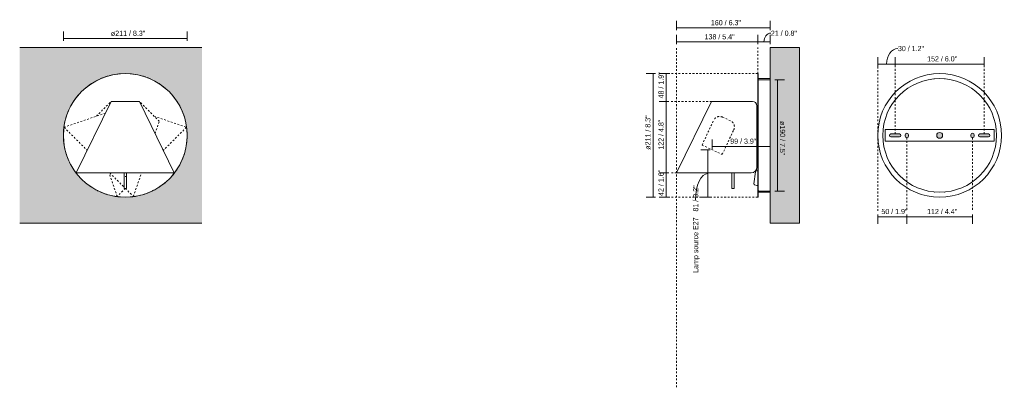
# Model space of a CAD drawing. Header units: millimetres. Extents: x -6760 to -5081, y -130 to 6739.
# Tile 1 of 3: x -6760 to -5081, y -130 to 497. Entities that reach past the tile are written whole.
import ezdxf

# ---------------------------------------------------------------- set-up
doc = ezdxf.new("R2010")
doc.units = ezdxf.units.MM
doc.linetypes.add('Dash', pattern=[6, 3, -3])
doc.layers.add('A-ANNO-DIMS', color=7, linetype='Dash', lineweight=9, true_color=0xd2d2d2)
for name, color, linetype, lineweight in [('A-ANNO-DIMS-4', 7, 'Continuous', 9), ('A-DETL-GENF', 7, 'Continuous', 9), ('A-WALL', 7, 'Continuous', 9), ('E-LITE-EQPM', 7, 'Continuous', 20)]:
    doc.layers.add(name, color=color, linetype=linetype, lineweight=lineweight)
doc.styles.add('Arial Narrow', font='ARIALN.TTF', dxfattribs={"height": 8.8})
doc.dimstyles.new('FARO_-_2_2mm_Arial_Narrow_mm_Inch_Left', dxfattribs={"dimscale": 304.8, "dimtxt": 9.006193, "dimasz": 0, "dimexe": 0.03937, "dimexo": 0.0625, "dimgap": 0.006562, "dimtad": 1, "dimdec": 0, "dimzin": 0, "dimdsep": 46, "dimtxsty": 'Arial Narrow', "dimblk1": 'NONE', "dimblk2": 'NONE', "dimsah": 1, "dimcen": 0.09, "dimadec": 0, "dimazin": 0, "dimtfac": 1, "dimtdec": 4, "dimtix": 1, "dimtmove": 0, "dimatfit": 3, "dimfxl": 0.013123, "dimfxlon": 1, "dimtvp": 1, "dimtolj": 1, "dimtzin": 0, "dimarcsym": 2})
doc.dimstyles.new('FARO_-_2_2mm_Arial_Narrow_mm_Inch_Left_1', dxfattribs={"dimscale": 304.8, "dimtxt": 9.006193, "dimasz": 0, "dimexe": 0.03937, "dimexo": 0.0625, "dimgap": 0.006562, "dimtad": 1, "dimdec": 0, "dimzin": 0, "dimdsep": 46, "dimtxsty": 'Arial Narrow', "dimblk1": 'NONE', "dimblk2": 'NONE', "dimsah": 1, "dimcen": 0.09, "dimadec": 0, "dimazin": 0, "dimtfac": 1, "dimtdec": 4, "dimtix": 1, "dimtmove": 1, "dimatfit": 3, "dimfxl": 0.013123, "dimfxlon": 1, "dimtvp": 1, "dimtolj": 1, "dimtzin": 0, "dimarcsym": 2})
doc.dimstyles.new('FARO_-_2_2mm_Arial_Narrow_mm_Inch_Right', dxfattribs={"dimscale": 304.8, "dimtxt": 9.006193, "dimasz": 0, "dimexe": 0.03937, "dimexo": 0.0625, "dimgap": 0.006562, "dimtad": 1, "dimdec": 0, "dimzin": 0, "dimdsep": 46, "dimtxsty": 'Arial Narrow', "dimblk1": 'NONE', "dimblk2": 'NONE', "dimsah": 1, "dimcen": 0.09, "dimadec": 0, "dimazin": 0, "dimtfac": 1, "dimtdec": 4, "dimtix": 1, "dimtmove": 0, "dimatfit": 3, "dimfxl": 0.013123, "dimfxlon": 1, "dimtvp": 1, "dimtolj": 1, "dimtzin": 0, "dimarcsym": 2})

# ---------------------------------------------------------------- blocks, each defined once
blk = doc.blocks.new('62355 - 62355 NOON White wall lamp-498829-Alzado_PDF')
at = {"layer": 'E-LITE-EQPM'}
for start, end in [(94.5, 104.3188), (75.6812, 85.5), (120.6812, 130.5), (115.8321, 118.7508), (110.9703, 114.0297), (106.2492, 109.1679), (70.8321, 73.7508), (65.9703, 69.0297), (61.2492, 64.1679), (49.5, 59.3188), (139.5, 149.3188), (30.6812, 40.5), (155.9703, 159.0297), (151.2492, 154.1679), (25.8321, 28.7508), (20.9703, 24.0297), (165.6891, 168.6375), (160.8321, 163.7508), (16.2492, 19.1679), (11.3625, 14.3109), (170.3821, 189.6179), (350.3821, 9.6179), (191.3625, 194.3109), (196.2492, 199.1679), (340.8321, 343.7508), (345.6891, 348.6375), (200.9703, 204.0297), (205.8321, 208.7508), (331.2492, 334.1679), (335.9703, 339.0297), (210.6812, 220.5), (319.5, 329.3188), (229.5, 239.3188), (300.6812, 310.5), (241.2492, 244.1679), (245.9703, 249.0297), (290.9703, 294.0297), (295.8321, 298.7508), (250.8321, 253.7508), (255.6812, 265.5), (274.5, 284.3188), (286.2492, 289.1679)]:
    blk.add_arc((-6579.5, 300), 105.5, start, end, dxfattribs=at)
blk = doc.blocks.new('62355 - 62355 NOON White wall lamp-498829-Lateral_PDF')
at = {"layer": 'E-LITE-EQPM'}
for p, q in [((-3269, 397), (-3288.5, 397)), ((-3299.4, 358), (-3299.4, 358)), ((-3290.4, 307.5), (-3292, 307.5)), ((-3292, 292.5), (-3290.4, 292.5)), ((-3294.3, 237.7), (-3296.8, 217.1)), ((-3290.4, 239.5), (-3292.3, 239.5)), ((-3292, 245.3), (-3292, 244.8)), ((-3292, 244.8), (-3292, 244.4)), ((-3295.6, 215.4), (-3291.9, 214.4)), ((-3291.9, 214.4), (-3290.4, 214.4)), ((-3288.5, 203), (-3269, 203))]:
    blk.add_line(p, q, dxfattribs=at)
at = {"layer": 'E-LITE-EQPM', "flags": 128}
for points in [[(-3289.1, 396.7), (-3289, 396.9), (-3288.5, 397)], [(-3288.5, 203), (-3289.3, 203.4), (-3289.4, 203.7)]]:
    blk.add_lwpolyline(points, dxfattribs=at)
at = {"layer": 'E-LITE-EQPM'}
for centre, radius, start, end in [((-3292.3, 237.5), 2, 90, 173), ((-3295.2, 216.9), 1.6, 173, 256)]:
    blk.add_arc(centre, radius, start, end, dxfattribs=at)
for centre, start_param in [((-3302.2, 245.2), 5.871817), ((-3302.2, 245.7), 6.1263)]:
    blk.add_ellipse(centre, major_axis=(10.2, 0), ratio=0.898794, start_param=start_param, end_param=6.194101, dxfattribs=at)
blk = doc.blocks.new('62355 - 62355 NOON White wall lamp-498829-Alzado_PDF Fixing')
at = {"layer": 'E-LITE-EQPM', "color": 254, "lineweight": 9, "true_color": 0xeaeaea}
for p, q in [((6562.6, 395.6), (6562.6, 395.5)), ((6571, 396.7), (6570.9, 396.7)), ((6588.1, 396.7), (6588, 396.7)), ((6596.4, 395.5), (6596.3, 395.6)), ((6562.6, 204.5), (6562.6, 204.4)), ((6570.9, 203.3), (6571, 203.3)), ((6588, 203.3), (6588.1, 203.3)), ((6596.3, 204.4), (6596.4, 204.5))]:
    blk.add_line(p, q, dxfattribs=at)
for start, end in [(90, 270), (270, 90)]:
    blk.add_arc((6579.5, 300), 105.5, start, end, dxfattribs=at)
blk = doc.blocks.new('DIMBLOCK1-Alzado_PDF')
at = {"layer": 'A-ANNO-DIMS-4', "color": 251, "true_color": 0x5b5b5b, "transparency": 16777216}
for p, q in [((-6685, 461.2), (-6685, 477.2)), ((-6474, 461.2), (-6474, 477.2)), ((-6685, 465.2), (-6474, 465.2)), ((-6685, 465.2), (-6685, 461.2)), ((-6474, 465.2), (-6474, 461.2))]:
    blk.add_line(p, q, dxfattribs=at)
at = {"layer": 'A-ANNO-DIMS-4', "color": 0, "transparency": 16777216, "insert": (-6604, 478.6), "char_height": 8.8, "width": 58.84, "attachment_point": 1, "line_spacing_factor": 0.974696, "style": 'Arial Narrow'}
blk.add_mtext('ø211 / 8.3"', dxfattribs=at)
blk = doc.blocks.new('_None')
blk = doc.blocks.new('DIMBLOCK6-Lateral_PDF')
at = {"layer": 'A-ANNO-DIMS-4', "color": 251, "true_color": 0x5b5b5b, "transparency": 16777216}
for p, q in [((-5471.6, 395), (-5455.6, 395)), ((-5467.6, 395), (-5471.6, 395)), ((-5467.6, 395), (-5467.6, 205)), ((-5471.6, 205), (-5455.6, 205)), ((-5467.6, 205), (-5471.6, 205))]:
    blk.add_line(p, q, dxfattribs=at)
at = {"layer": 'A-ANNO-DIMS-4', "color": 0, "transparency": 16777216, "insert": (-5454.3, 324.5), "char_height": 8.8, "width": 58.84, "attachment_point": 1, "rotation": 270, "line_spacing_factor": 0.974696, "style": 'Arial Narrow'}
blk.add_mtext('ø190 / 7.5"', dxfattribs=at)
blk = doc.blocks.new('DIMBLOCK7-Lateral_PDF')
at = {"layer": 'A-ANNO-DIMS-4', "color": 251, "true_color": 0x5b5b5b, "transparency": 16777216}
for p, q in [((-5675.4, 405.5), (-5691.4, 405.5)), ((-5679.4, 194.5), (-5679.4, 405.5)), ((-5679.4, 405.5), (-5675.4, 405.5)), ((-5675.4, 194.5), (-5691.4, 194.5)), ((-5679.4, 194.5), (-5675.4, 194.5))]:
    blk.add_line(p, q, dxfattribs=at)
at = {"layer": 'A-ANNO-DIMS-4', "color": 0, "transparency": 16777216, "insert": (-5692.8, 275.5), "char_height": 8.8, "width": 58.84, "attachment_point": 1, "rotation": 90, "line_spacing_factor": 0.974696, "style": 'Arial Narrow'}
blk.add_mtext('ø211 / 8.3"', dxfattribs=at)
blk = doc.blocks.new('DIMBLOCK8-Lateral_PDF')
at = {"layer": 'A-ANNO-DIMS-4', "color": 251, "true_color": 0x5b5b5b, "transparency": 16777216}
for p, q in [((-5582.1, 275.4), (-5598.1, 275.4)), ((-5586.1, 194.5), (-5586.1, 275.4)), ((-5586.1, 275.4), (-5582.1, 275.4)), ((-5582.1, 194.5), (-5598.1, 194.5)), ((-5586.1, 194.5), (-5582.1, 194.5))]:
    blk.add_line(p, q, dxfattribs=at)
blk.add_ellipse((-5586.1, 190), major_axis=(0, 44.9), ratio=0.468012, start_param=0, end_param=1.570796, dxfattribs=at)
at = {"layer": 'A-ANNO-DIMS-4', "color": 0, "transparency": 16777216, "insert": (-5611.3, 65.4), "char_height": 8.8, "width": 149.589, "attachment_point": 1, "rotation": 90, "line_spacing_factor": 0.974696, "style": 'Arial Narrow'}
blk.add_mtext('Lamp source E27   81 / 3.2"', dxfattribs=at)
blk = doc.blocks.new('DIMBLOCK9-Lateral_PDF')
at = {"layer": 'A-ANNO-DIMS-4', "color": 251, "true_color": 0x5b5b5b, "transparency": 16777216}
for p, q in [((-5639.3, 455.4), (-5639.3, 471.4)), ((-5501.1, 455.4), (-5501.1, 471.4)), ((-5639.3, 459.4), (-5501.1, 459.4)), ((-5639.3, 459.4), (-5639.3, 455.4)), ((-5501.1, 459.4), (-5501.1, 455.4))]:
    blk.add_line(p, q, dxfattribs=at)
at = {"layer": 'A-ANNO-DIMS-4', "color": 0, "transparency": 16777216, "insert": (-5591.7, 472.7), "char_height": 8.8, "width": 51.464, "attachment_point": 1, "line_spacing_factor": 0.974696, "style": 'Arial Narrow'}
blk.add_mtext('138 / 5.4"', dxfattribs=at)
blk = doc.blocks.new('DIMBLOCK10-Lateral_PDF')
at = {"layer": 'A-ANNO-DIMS-4', "color": 251, "true_color": 0x5b5b5b, "transparency": 16777216}
for p, q in [((-5501.1, 455.4), (-5501.1, 471.4)), ((-5479.7, 455.4), (-5479.7, 471.4)), ((-5501.1, 459.4), (-5479.7, 459.4)), ((-5501.1, 459.4), (-5501.1, 455.4)), ((-5479.7, 459.4), (-5479.7, 455.4))]:
    blk.add_line(p, q, dxfattribs=at)
blk.add_ellipse((-5478.7, 459.4), major_axis=(0, 15.1), ratio=0.773813, start_param=0, end_param=1.570796, dxfattribs=at)
at = {"layer": 'A-ANNO-DIMS-4', "color": 0, "transparency": 16777216, "insert": (-5478.7, 478.7), "char_height": 8.8, "width": 44.774, "attachment_point": 1, "line_spacing_factor": 0.974696, "style": 'Arial Narrow'}
blk.add_mtext('21 / 0.8"', dxfattribs=at)
blk = doc.blocks.new('DIMBLOCK11-Lateral_PDF')
at = {"layer": 'A-ANNO-DIMS-4', "color": 251, "true_color": 0x5b5b5b, "transparency": 16777216}
for p, q in [((-5639.3, 479.4), (-5639.3, 495.4)), ((-5479.7, 479.4), (-5479.7, 495.4)), ((-5639.3, 483.4), (-5479.7, 483.4)), ((-5639.3, 483.4), (-5639.3, 479.4)), ((-5479.7, 483.4), (-5479.7, 479.4))]:
    blk.add_line(p, q, dxfattribs=at)
at = {"layer": 'A-ANNO-DIMS-4', "color": 0, "transparency": 16777216, "insert": (-5580.9, 496.7), "char_height": 8.8, "width": 51.464, "attachment_point": 1, "line_spacing_factor": 0.974696, "style": 'Arial Narrow'}
blk.add_mtext('160 / 6.3"', dxfattribs=at)
blk = doc.blocks.new('DIMBLOCK12-Lateral_PDF')
at = {"layer": 'A-ANNO-DIMS-4', "color": 251, "true_color": 0x5b5b5b, "transparency": 16777216}
for p, q in [((-5578.8, 277), (-5578.8, 293)), ((-5479.7, 277), (-5479.7, 293)), ((-5578.8, 281), (-5479.7, 281)), ((-5578.8, 281), (-5578.8, 277)), ((-5479.7, 281), (-5479.7, 277))]:
    blk.add_line(p, q, dxfattribs=at)
at = {"layer": 'A-ANNO-DIMS-4', "color": 0, "transparency": 16777216, "insert": (-5547.9, 294.4), "char_height": 8.8, "width": 44.774, "attachment_point": 1, "line_spacing_factor": 0.974696, "style": 'Arial Narrow'}
blk.add_mtext('99 / 3.9"', dxfattribs=at)
blk = doc.blocks.new('DIMBLOCK13-Lateral_PDF')
at = {"layer": 'A-ANNO-DIMS-4', "color": 251, "true_color": 0x5b5b5b, "transparency": 16777216}
for p, q in [((-5652.9, 236), (-5668.9, 236)), ((-5656.9, 194.5), (-5656.9, 236)), ((-5656.9, 236), (-5652.9, 236)), ((-5652.9, 194.5), (-5668.9, 194.5)), ((-5656.9, 194.5), (-5652.9, 194.5))]:
    blk.add_line(p, q, dxfattribs=at)
at = {"layer": 'A-ANNO-DIMS-4', "color": 0, "transparency": 16777216, "insert": (-5670.3, 196.6), "char_height": 8.8, "width": 44.774, "attachment_point": 1, "rotation": 90, "line_spacing_factor": 0.974696, "style": 'Arial Narrow'}
blk.add_mtext('42 / 1.6"', dxfattribs=at)
blk = doc.blocks.new('DIMBLOCK14-Lateral_PDF')
at = {"layer": 'A-ANNO-DIMS-4', "color": 251, "true_color": 0x5b5b5b, "transparency": 16777216}
for p, q in [((-5652.9, 358), (-5668.9, 358)), ((-5656.9, 236), (-5656.9, 358)), ((-5656.9, 358), (-5652.9, 358)), ((-5652.9, 236), (-5668.9, 236)), ((-5656.9, 236), (-5652.9, 236))]:
    blk.add_line(p, q, dxfattribs=at)
at = {"layer": 'A-ANNO-DIMS-4', "color": 0, "transparency": 16777216, "insert": (-5670.3, 275.6), "char_height": 8.8, "width": 51.464, "attachment_point": 1, "rotation": 90, "line_spacing_factor": 0.974696, "style": 'Arial Narrow'}
blk.add_mtext('122 / 4.8"', dxfattribs=at)
blk = doc.blocks.new('DIMBLOCK15-Lateral_PDF')
at = {"layer": 'A-ANNO-DIMS-4', "color": 251, "true_color": 0x5b5b5b, "transparency": 16777216}
for p, q in [((-5652.9, 405.5), (-5668.9, 405.5)), ((-5656.9, 358), (-5656.9, 405.5)), ((-5656.9, 405.5), (-5652.9, 405.5)), ((-5652.9, 358), (-5668.9, 358)), ((-5656.9, 358), (-5652.9, 358))]:
    blk.add_line(p, q, dxfattribs=at)
at = {"layer": 'A-ANNO-DIMS-4', "color": 0, "transparency": 16777216, "insert": (-5670.3, 363.1), "char_height": 8.8, "width": 44.774, "attachment_point": 1, "rotation": 90, "line_spacing_factor": 0.974696, "style": 'Arial Narrow'}
blk.add_mtext('48 / 1.9"', dxfattribs=at)
blk = doc.blocks.new('DIMBLOCK16-Alzado_PDF Fixing')
at = {"layer": 'A-ANNO-DIMS-4', "color": 251, "true_color": 0x5b5b5b, "transparency": 16777216}
for p, q in [((-5296.3, 417.6), (-5296.3, 433.6)), ((-5296.3, 421.6), (-5266.8, 421.6)), ((-5296.3, 421.6), (-5296.3, 417.6)), ((-5266.8, 417.6), (-5266.8, 433.6)), ((-5266.8, 421.6), (-5266.8, 417.6))]:
    blk.add_line(p, q, dxfattribs=at)
blk.add_ellipse((-5262, 421.6), major_axis=(0, 26.7), ratio=0.729593, start_param=0, end_param=1.570796, dxfattribs=at)
at = {"layer": 'A-ANNO-DIMS-4', "color": 0, "transparency": 16777216, "insert": (-5262, 452.6), "char_height": 8.8, "width": 44.774, "attachment_point": 1, "line_spacing_factor": 0.974696, "style": 'Arial Narrow'}
blk.add_mtext('30 / 1.2"', dxfattribs=at)
blk = doc.blocks.new('DIMBLOCK17-Alzado_PDF Fixing')
at = {"layer": 'A-ANNO-DIMS-4', "color": 251, "true_color": 0x5b5b5b, "transparency": 16777216}
for p, q in [((-5266.8, 417.6), (-5266.8, 433.6)), ((-5266.8, 421.6), (-5114.8, 421.6)), ((-5266.8, 421.6), (-5266.8, 417.6)), ((-5114.8, 417.6), (-5114.8, 433.6)), ((-5114.8, 421.6), (-5114.8, 417.6))]:
    blk.add_line(p, q, dxfattribs=at)
at = {"layer": 'A-ANNO-DIMS-4', "color": 0, "transparency": 16777216, "insert": (-5212.2, 435), "char_height": 8.8, "width": 51.464, "attachment_point": 1, "line_spacing_factor": 0.974696, "style": 'Arial Narrow'}
blk.add_mtext('152 / 6.0"', dxfattribs=at)
blk = doc.blocks.new('DIMBLOCK18-Alzado_PDF Fixing')
at = {"layer": 'A-ANNO-DIMS-4', "color": 251, "true_color": 0x5b5b5b, "transparency": 16777216}
for p, q in [((-5296.3, 165.1), (-5296.3, 149.1)), ((-5296.3, 161.1), (-5296.3, 165.1)), ((-5296.3, 161.1), (-5246.8, 161.1)), ((-5246.8, 165.1), (-5246.8, 149.1)), ((-5246.8, 161.1), (-5246.8, 165.1))]:
    blk.add_line(p, q, dxfattribs=at)
at = {"layer": 'A-ANNO-DIMS-4', "color": 0, "transparency": 16777216, "insert": (-5290.2, 174.5), "char_height": 8.8, "width": 44.774, "attachment_point": 1, "line_spacing_factor": 0.974696, "style": 'Arial Narrow'}
blk.add_mtext('50 / 1.9"', dxfattribs=at)
blk = doc.blocks.new('DIMBLOCK19-Alzado_PDF Fixing')
at = {"layer": 'A-ANNO-DIMS-4', "color": 251, "true_color": 0x5b5b5b, "transparency": 16777216}
for p, q in [((-5246.8, 165.1), (-5246.8, 149.1)), ((-5246.8, 161.1), (-5246.8, 165.1)), ((-5246.8, 161.1), (-5134.8, 161.1)), ((-5134.8, 165.1), (-5134.8, 149.1)), ((-5134.8, 161.1), (-5134.8, 165.1))]:
    blk.add_line(p, q, dxfattribs=at)
at = {"layer": 'A-ANNO-DIMS-4', "color": 0, "transparency": 16777216, "insert": (-5212.2, 174.5), "char_height": 8.8, "width": 51.464, "attachment_point": 1, "line_spacing_factor": 0.974696, "style": 'Arial Narrow'}
blk.add_mtext('112 / 4.4"', dxfattribs=at)

msp = doc.modelspace()

# ---------------------------------------------------------------- hatches: boundary and pattern name
at = {"layer": 'A-DETL-GENF', "true_color": 0xc0c0c0}
h = msp.add_hatch(color=9, dxfattribs=at)
h.paths.add_polyline_path([(-5190.8, 295), (-5189.5, 295.2), (-5188.3, 295.7), (-5187.3, 296.5), (-5186.5, 297.5), (-5186, 298.7), (-5185.8, 300), (-5186, 301.3), (-5186.5, 302.5), (-5187.4, 303.6), (-5188.3, 304.3), (-5189.5, 304.8), (-5190.8, 305), (-5192.1, 304.8), (-5193.3, 304.3), (-5194.4, 303.4), (-5195.1, 302.5), (-5195.6, 301.3), (-5195.8, 299.9), (-5195.6, 298.7), (-5195.1, 297.5), (-5194.3, 296.5), (-5193.3, 295.7), (-5192.1, 295.2)])
h.paths.add_polyline_path([(-5134.8, 296.2), (-5134.1, 296.3), (-5133.4, 296.6), (-5132.8, 297), (-5132.3, 297.6), (-5132, 298.2), (-5131.8, 299), (-5131.8, 301.3), (-5132.1, 302.1), (-5132.5, 302.7), (-5133.1, 303.3), (-5133.8, 303.6), (-5134.6, 303.8), (-5135.3, 303.8), (-5136.1, 303.5), (-5136.8, 303.1), (-5137.3, 302.5), (-5137.6, 301.8), (-5137.8, 301), (-5137.8, 299), (-5137.7, 298.2), (-5137.3, 297.6), (-5136.8, 297), (-5136.2, 296.6), (-5135.5, 296.3)])
h.paths.add_polyline_path([(-5246.8, 296.2), (-5246, 296.3), (-5245.3, 296.6), (-5244.7, 297), (-5244.3, 297.6), (-5243.9, 298.2), (-5243.8, 299), (-5243.8, 301), (-5243.9, 301.8), (-5244.3, 302.5), (-5244.8, 303.1), (-5245.5, 303.5), (-5246.2, 303.8), (-5247, 303.8), (-5247.8, 303.6), (-5248.5, 303.3), (-5249.1, 302.7), (-5249.5, 302.1), (-5249.7, 301.3), (-5249.8, 299.9), (-5249.8, 299), (-5249.6, 298.2), (-5249.3, 297.6), (-5248.8, 297), (-5248.2, 296.6), (-5247.5, 296.3)])
h.paths.add_polyline_path([(-5267, 297.6), (-5259.4, 297.6), (-5258.8, 297.7), (-5258.2, 297.9), (-5257.6, 298.4), (-5257.3, 298.8), (-5257.1, 299.4), (-5257, 300), (-5257.1, 300.6), (-5257.3, 301.2), (-5257.7, 301.7), (-5258.2, 302.1), (-5258.8, 302.3), (-5259.4, 302.4), (-5274.2, 302.4), (-5274.8, 302.3), (-5275.4, 302.1), (-5275.9, 301.7), (-5276.3, 301), (-5276.5, 300.6), (-5276.6, 300), (-5276.5, 299.4), (-5276.3, 298.8), (-5275.9, 298.3), (-5275.4, 297.9), (-5274.8, 297.7), (-5274.2, 297.6)])
h.paths.add_polyline_path([(-5117.2, 297.6), (-5107.4, 297.6), (-5106.8, 297.7), (-5106.2, 297.9), (-5105.7, 298.3), (-5105.3, 298.8), (-5105.1, 299.4), (-5105, 300), (-5105.1, 300.6), (-5105.3, 301.2), (-5105.7, 301.7), (-5106.2, 302.1), (-5106.8, 302.3), (-5107.4, 302.4), (-5122.2, 302.4), (-5122.8, 302.3), (-5123.4, 302.1), (-5123.9, 301.7), (-5124.3, 301.2), (-5124.5, 300.6), (-5124.6, 299.9), (-5124.5, 299.4), (-5124.3, 298.8), (-5123.9, 298.3), (-5123.4, 297.9), (-5122.8, 297.7), (-5122.2, 297.6)])
at = {"layer": 'A-WALL', "true_color": 0xf7f7f7}
h = msp.add_hatch(color=7, dxfattribs=at)
h.paths.add_polyline_path([(-6759.5, 150), (-6448.9, 150), (-6448.9, 450), (-6759.5, 450), (-6759.5, 225.4)])
h.paths.add_polyline_path([(-6579.5, 194.5), (-6588.4, 194.9), (-6588.7, 194.9), (-6590.4, 195.1), (-6596, 195.8), (-6597.1, 196), (-6597.8, 196.1), (-6600.1, 196.6), (-6604.2, 197.4), (-6605.6, 197.8), (-6606.8, 198.1), (-6609, 198.8), (-6612.1, 199.7), (-6614.1, 200.4), (-6615.6, 200.9), (-6617.2, 201.6), (-6619.9, 202.5), (-6622.4, 203.7), (-6624.1, 204.4), (-6625.4, 205.1), (-6627.4, 206), (-6630.2, 207.6), (-6632.2, 208.6), (-6633.3, 209.3), (-6634.6, 210), (-6638.1, 212.3), (-6640, 213.6), (-6640.6, 214), (-6641.5, 214.6), (-6648, 219.8), (-6654.1, 225.4), (-6660.1, 231.9), (-6660.3, 232.2), (-6663.3, 236), (-6664.8, 238), (-6665.5, 238.9), (-6665.9, 239.5), (-6667.1, 241.4), (-6669.4, 244.9), (-6670.2, 246.2), (-6670.9, 247.3), (-6671.9, 249.3), (-6673.5, 252.1), (-6674.4, 254.1), (-6675.1, 255.4), (-6675.8, 257.1), (-6677, 259.6), (-6677.9, 262.3), (-6678.6, 263.9), (-6679.1, 265.4), (-6679.8, 267.4), (-6680.7, 270.5), (-6681.4, 272.7), (-6681.9, 274.7), (-6682.1, 275.4), (-6682.8, 279.2), (-6683.4, 281.6), (-6683.5, 282.4), (-6683.7, 283.5), (-6684.7, 291.7), (-6685, 300), (-6684.7, 308.3), (-6683.7, 316.5), (-6683.5, 317.6), (-6683.4, 318.4), (-6682.8, 320.8), (-6682.1, 324.6), (-6681.7, 326.1), (-6681.4, 327.3), (-6680.7, 329.5), (-6679.8, 332.6), (-6679.1, 334.6), (-6678.6, 336.1), (-6677.6, 338.6), (-6677, 340.4), (-6675.8, 342.9), (-6675.1, 344.6), (-6674.4, 345.9), (-6673.5, 347.9), (-6671.9, 350.7), (-6670.9, 352.7), (-6670.2, 353.8), (-6669.4, 355.1), (-6667.1, 358.6), (-6665.9, 360.5), (-6665.5, 361.1), (-6664.8, 362), (-6659.7, 368.5), (-6654.1, 374.6), (-6647.5, 380.6), (-6647.3, 380.8), (-6646, 381.8), (-6641.5, 385.4), (-6640.6, 386), (-6640, 386.4), (-6638.1, 387.7), (-6634.5, 390), (-6633.3, 390.7), (-6632.2, 391.4), (-6630.2, 392.4), (-6627.4, 394), (-6625.4, 394.9), (-6624.1, 395.6), (-6622.4, 396.3), (-6619.9, 397.5), (-6617.2, 398.4), (-6615.6, 399.1), (-6614.1, 399.6), (-6612.1, 400.3), (-6609, 401.2), (-6606.8, 401.9), (-6605.6, 402.2), (-6604.1, 402.6), (-6600.1, 403.4), (-6597.8, 403.9), (-6597.1, 404), (-6596, 404.2), (-6587.8, 405.2), (-6579.5, 405.5), (-6570.6, 405.1), (-6570.3, 405.1), (-6565.4, 404.5), (-6563, 404.2), (-6561.9, 404), (-6561.2, 403.9), (-6558.9, 403.4), (-6554.9, 402.6), (-6553.4, 402.2), (-6552.2, 401.9), (-6550, 401.2), (-6546.9, 400.3), (-6544.9, 399.6), (-6543.4, 399.1), (-6541.8, 398.4), (-6539.1, 397.5), (-6536.6, 396.3), (-6534.9, 395.6), (-6533.6, 394.9), (-6531.6, 394), (-6528.8, 392.4), (-6526.6, 391.3), (-6525.7, 390.7), (-6524.4, 390), (-6520.9, 387.7), (-6519, 386.4), (-6518.4, 386), (-6517.5, 385.4), (-6511, 380.2), (-6504.9, 374.6), (-6498.9, 368.1), (-6498.7, 367.8), (-6497.7, 366.5), (-6494.1, 362), (-6493.5, 361.1), (-6493.1, 360.5), (-6491.8, 358.6), (-6489.5, 355.1), (-6488.8, 353.8), (-6488.1, 352.7), (-6487.1, 350.7), (-6485.5, 347.9), (-6484.6, 345.9), (-6483.9, 344.6), (-6483.2, 342.9), (-6482, 340.4), (-6481.1, 337.7), (-6480.4, 336.1), (-6479.9, 334.6), (-6479.2, 332.6), (-6477.9, 328.3), (-6477.6, 327.3), (-6477.3, 326.1), (-6476.9, 324.6), (-6476.1, 320.8), (-6475.6, 318), (-6475.5, 317.6), (-6475.3, 316.5), (-6474.3, 307.7), (-6474, 300), (-6474.3, 291.7), (-6475.3, 283.5), (-6475.5, 282.4), (-6475.6, 281.6), (-6476.1, 279.2), (-6476.9, 275.4), (-6477.3, 273.9), (-6477.6, 272.7), (-6478.3, 270.5), (-6479.2, 267.4), (-6479.9, 265.4), (-6480.4, 263.9), (-6481.1, 262.3), (-6482, 259.6), (-6483.2, 257.1), (-6483.9, 255.4), (-6484.6, 254.1), (-6485.5, 252.1), (-6487.7, 248), (-6488.1, 247.3), (-6488.9, 245.9), (-6489.5, 244.9), (-6491.8, 241.4), (-6493.1, 239.5), (-6493.5, 238.9), (-6494.1, 238), (-6499.3, 231.5), (-6504.9, 225.4), (-6511.4, 219.4), (-6511.7, 219.2), (-6513, 218.2), (-6517.5, 214.6), (-6518.4, 214), (-6519, 213.6), (-6520.9, 212.3), (-6524.4, 210), (-6525.7, 209.3), (-6526.7, 208.6), (-6528.8, 207.6), (-6531.6, 206), (-6534.2, 204.8), (-6534.9, 204.4), (-6536.6, 203.7), (-6539.1, 202.5), (-6541.8, 201.6), (-6543.4, 200.9), (-6544.9, 200.4), (-6546.9, 199.7), (-6550, 198.8), (-6552.2, 198.1), (-6553.4, 197.8), (-6554.9, 197.4), (-6558.9, 196.6), (-6561.2, 196.1), (-6561.9, 196), (-6563, 195.8), (-6571.2, 194.8), (-6577.6, 194.6)])
at = {"layer": 'A-WALL', "true_color": 0xe8e8e8}
msp.add_hatch(color=254, dxfattribs=at).paths.add_polyline_path([(-5479.7, 150), (-5429.7, 150), (-5429.7, 450), (-5479.7, 450), (-5479.7, 204.8)])
at = {"layer": 'A-WALL', "true_color": 0xf7f7f7}
msp.add_hatch(color=7, dxfattribs=at).paths.add_polyline_path([(-5429.7, 150), (-5429.7, 450), (-5479.7, 450), (-5479.7, 150)])

# ---------------------------------------------------------------- linework, layer by layer
at = {"layer": 'A-ANNO-DIMS'}
for p, q in [((-5639.3, -130), (-5639.3, 450)), ((-5501.1, 405.5), (-5501.1, 450)), ((-5501.1, 405.5), (-5656.1, 405.5)), ((-5296.3, 300), (-5296.3, 417.4)), ((-5266.8, 302.4), (-5266.8, 417.4)), ((-5114.8, 302.4), (-5114.8, 417.4)), ((-6628.8, 332.7), (-6603.5, 358)), ((-6521.5, 324), (-6555.5, 358)), ((-5579.8, 358), (-5649.8, 358)), ((-6613.2, 338.1), (-6683.8, 313.8)), ((-6530.2, 332.7), (-6475.2, 313.8)), ((-6528.7, 303.1), (-6521.5, 324)), ((-5596, 283.5), (-5576.3, 325.7)), ((-5561.1, 331.2), (-5547.4, 324.8)), ((-6683.8, 313.8), (-6644.3, 274.3)), ((-6475.2, 313.8), (-6514.7, 274.3)), ((-5561.6, 267.4), (-5541.9, 309.6)), ((-5296.3, 300), (-5296.3, 171.2)), ((-5246.8, 296.2), (-5246.8, 171.2)), ((-5134.8, 296.2), (-5134.8, 171.2)), ((-5596, 283.5), (-5561.6, 267.4)), ((-5578.8, 275.4), (-5578.4, 276.1)), ((-6593.3, 195.7), (-6607.2, 236)), ((-6606, 236), (-6581.5, 211.5)), ((-6565.7, 195.7), (-6551.8, 236)), ((-5639.3, 236), (-5651.3, 236)), ((-6579.5, 209.5), (-6593.3, 195.7)), ((-6579.6, 209.6), (-6565.7, 195.7)), ((-5501.1, 194.5), (-5656.1, 194.5))]:
    msp.add_line(p, q, dxfattribs=at)
for centre, start, end in [((-5566, 320.8), 65, 155), ((-5552.2, 314.4), 335, 65)]:
    msp.add_arc(centre, 11.4, start, end, dxfattribs=at)
at = {"layer": 'A-WALL', "color": 253, "true_color": 0xaaaaaa}
for p, q in [((-6448.9, 450), (-6759.5, 450)), ((-6759.5, 150), (-6448.9, 150))]:
    msp.add_line(p, q, dxfattribs=at)
at = {"layer": 'A-WALL'}
for p, q in [((-5479.7, 395), (-5479.7, 450)), ((-5429.7, 450), (-5479.7, 450)), ((-5429.7, 450), (-5429.7, 150)), ((-5479.7, 150), (-5479.7, 205)), ((-5429.7, 150), (-5479.7, 150))]:
    msp.add_line(p, q, dxfattribs=at)
at = {"layer": 'E-LITE-EQPM'}
for p, q in [((-5500.1, 405.5), (-5501.1, 405.5)), ((-5501.1, 405.5), (-5501.1, 194.5)), ((-5500.1, 194.5), (-5500.1, 405.5)), ((-5479.7, 395), (-5499.2, 395)), ((-5479.7, 205), (-5479.7, 395)), ((-6603.5, 358), (-6663, 236)), ((-6555.5, 358), (-6603.5, 358)), ((-6496, 236), (-6555.5, 358)), ((-5579.8, 358), (-5639.3, 236)), ((-5510.1, 358), (-5579.8, 358)), ((-5502.7, 245.3), (-5502.7, 350.6)), ((-5283.8, 290), (-5283.8, 310)), ((-5283.8, 310), (-5097.8, 310)), ((-5259.4, 302.4), (-5274.2, 302.4)), ((-5107.4, 302.4), (-5122.2, 302.4)), ((-5097.8, 310), (-5097.8, 290)), ((-5097.8, 290), (-5283.8, 290)), ((-5274.2, 297.6), (-5259.4, 297.6)), ((-5249.8, 300.5), (-5249.8, 299)), ((-5243.8, 299), (-5243.8, 301)), ((-5137.8, 301), (-5137.8, 299)), ((-5131.8, 299), (-5131.8, 300.5)), ((-5122.2, 297.6), (-5107.4, 297.6)), ((-6663, 236), (-6496, 236)), ((-6581.5, 236), (-6581.5, 209.6)), ((-6577.5, 209.6), (-6577.5, 236)), ((-5639.3, 236), (-5545.4, 236)), ((-5545.4, 236), (-5545.4, 209.6)), ((-5541.4, 236), (-5545.4, 236)), ((-5541.4, 236), (-5512, 236)), ((-5541.4, 209.6), (-5541.4, 236)), ((-6579.5, 230), (-6578.7, 230)), ((-6581.5, 209.6), (-6577.5, 209.6)), ((-5545.4, 209.6), (-5541.4, 209.6)), ((-5499.2, 205), (-5479.7, 205)), ((-5501.1, 194.5), (-5500.1, 194.5))]:
    msp.add_line(p, q, dxfattribs=at)
for centre, radius, start, end in [((-6579.5, 300), 105.5, 360, 180), ((-5499.2, 394.1), 0.906, 90, 180), ((-5190.8, 300), 97, 90, 270), ((-5190.8, 300), 97, 270, 90), ((-5510.1, 350.6), 7.44, 0, 90), ((-5274.2, 300), 2.4, 90, 270), ((-5259.4, 300), 2.4, 270, 90), ((-5246.8, 300.8), 3.01, 4.8044, 184.8044), ((-5190.8, 300), 5, 0, 180), ((-5134.8, 300.8), 3.01, 355.1956, 175.1956), ((-5122.2, 300), 2.4, 90, 270), ((-5107.4, 300), 2.4, 270, 90), ((-6579.5, 300), 105.5, 180, 360), ((-5246.8, 299.2), 3.01, 184.8044, 355.1956), ((-5190.8, 300), 5, 180, 360), ((-5134.8, 299.2), 3.01, 184.8044, 355.1956), ((-5512, 245.3), 9.31, 270, 0), ((-5499.2, 205.9), 0.877, 180, 270)]:
    msp.add_arc(centre, radius, start, end, dxfattribs=at)

# ---------------------------------------------------------------- block references
for name, p in [('62355 - 62355 NOON White wall lamp-498829-Alzado_PDF', (0, 0)), ('62355 - 62355 NOON White wall lamp-498829-Lateral_PDF', (-2210.7, 0))]:
    msp.add_blockref(name, p, dxfattribs=at)
at = {"layer": 'E-LITE-EQPM', "color": 254, "lineweight": 9, "true_color": 0xeaeaea}
msp.add_blockref('62355 - 62355 NOON White wall lamp-498829-Alzado_PDF Fixing', (-11770.3, 0), dxfattribs=at)

# ---------------------------------------------------------------- dimensions: what is measured, and where the dimension line sits
at = {"layer": 'A-ANNO-DIMS', "color": 251, "linetype": 'Continuous', "true_color": 0x5b5b5b}
for base, p1, p2, override, picture, middle in [((-5479.7, 483.4), (-5639.3, 479.4), (-5479.7, 479.4), {"dimpost": '<>', "dimfxl": 159.674156}, 'DIMBLOCK11-Lateral_PDF', (-5559.5, 491)), ((-5501.1, 459.4), (-5639.3, 455.4), (-5501.1, 455.4), {"dimpost": '<>', "dimfxl": 138.224156}, 'DIMBLOCK9-Lateral_PDF', (-5570.2, 467.1)), ((-5114.8, 421.6), (-5266.8, 417.6), (-5114.8, 417.6), {"dimpost": '<>', "dimfxl": 151.964813}, 'DIMBLOCK17-Alzado_PDF Fixing', (-5190.8, 429.3)), ((-5479.7, 281), (-5578.8, 277), (-5479.7, 277), {"dimpost": '<>', "dimfxl": 99.122374}, 'DIMBLOCK12-Lateral_PDF', (-5529.2, 288.7)), ((-5246.7725, 161.1468), (-5296.2901, 165.1468), (-5246.7725, 165.1468), {"dimpost": '<>', "dimfxl": 49.517594}, 'DIMBLOCK18-Alzado_PDF Fixing', (-5271.5313, 168.8433)), ((-5134.8, 161.1), (-5246.8, 165.1), (-5134.8, 165.1), {"dimpost": '<>', "dimfxl": 111.964813}, 'DIMBLOCK19-Alzado_PDF Fixing', (-5190.8, 168.8))]:
    dim = msp.add_linear_dim(base=base, p1=p1, p2=p2, dimstyle='FARO_-_2_2mm_Arial_Narrow_mm_Inch_Left', override=override, dxfattribs=at)
    dim.commit()
    dim.dimension.update_dxf_attribs({"geometry": picture, "text_midpoint": middle})
dim = msp.add_linear_dim(base=(-6474, 465.2), p1=(-6685, 461.2), p2=(-6474, 461.2), text='ø<>', dimstyle='FARO_-_2_2mm_Arial_Narrow_mm_Inch_Left', override={"dimpost": '<>', "dimfxl": 211}, dxfattribs=at)
dim.commit()
dim.dimension.update_dxf_attribs({"geometry": 'DIMBLOCK1-Alzado_PDF', "text_midpoint": (-6579.5, 472.9)})
for base, p1, p2, override, picture, middle in [((-5479.7, 459.4), (-5501.1, 455.4), (-5479.7, 455.4), {"dimpost": '<>', "dimfxl": 21.45}, 'DIMBLOCK10-Lateral_PDF', (-5456.3, 472.8)), ((-5266.7725, 421.5885), (-5296.2901, 417.5885), (-5266.7725, 417.5885), {"dimpost": '<>', "dimfxl": 29.517594}, 'DIMBLOCK16-Alzado_PDF Fixing', (-5239.6307, 446.6934))]:
    dim = msp.add_linear_dim(base=base, p1=p1, p2=p2, dimstyle='FARO_-_2_2mm_Arial_Narrow_mm_Inch_Left_1', override=override, dxfattribs=at)
    dim.commit()
    dim.dimension.update_dxf_attribs({"geometry": picture, "text_midpoint": middle, "dimtype": 160})
for base, p1, p2, dimstyle, override, picture, middle in [((-5679.4, 405.5), (-5675.4, 194.5), (-5675.4, 405.5), 'FARO_-_2_2mm_Arial_Narrow_mm_Inch_Left', {"dimpost": '<>', "dimfxl": 211}, 'DIMBLOCK7-Lateral_PDF', (-5687.1, 300)), ((-5467.6, 205), (-5471.6, 395), (-5471.6, 205), 'FARO_-_2_2mm_Arial_Narrow_mm_Inch_Right', {"dimtad": 4, "dimpost": '<>', "dimfxl": 190.000322}, 'DIMBLOCK6-Lateral_PDF', (-5460, 300))]:
    dim = msp.add_linear_dim(base=base, p1=p1, p2=p2, angle=90, text='ø<>', dimstyle=dimstyle, override=override, dxfattribs=at)
    dim.commit()
    dim.dimension.update_dxf_attribs({"geometry": picture, "text_midpoint": middle})
for base, p1, p2, override, picture, middle in [((-5656.8856265, 405.5), (-5652.8856265, 358), (-5652.8856265, 405.5), {"dimpost": '<>', "dimfxl": 47.5}, 'DIMBLOCK15-Lateral_PDF', (-5664.5822159, 381.75)), ((-5656.9, 358), (-5652.9, 236), (-5652.9, 358), {"dimpost": '<>', "dimfxl": 122}, 'DIMBLOCK14-Lateral_PDF', (-5664.6, 297)), ((-5656.8856265, 236), (-5652.8856265, 194.5), (-5652.8856265, 236), {"dimpost": '<>', "dimfxl": 41.5}, 'DIMBLOCK13-Lateral_PDF', (-5664.5822159, 215.25))]:
    dim = msp.add_linear_dim(base=base, p1=p1, p2=p2, angle=90, dimstyle='FARO_-_2_2mm_Arial_Narrow_mm_Inch_Left', override=override, dxfattribs=at)
    dim.commit()
    dim.dimension.update_dxf_attribs({"geometry": picture, "text_midpoint": middle})
dim = msp.add_linear_dim(base=(-5586.1, 275.4), p1=(-5582.1, 194.5), p2=(-5582.1, 275.4), angle=90, text='Lamp source E27   <>', dimstyle='FARO_-_2_2mm_Arial_Narrow_mm_Inch_Left_1', override={"dimpost": '<>', "dimfxl": 80.923753}, dxfattribs=at)
dim.commit()
dim.dimension.update_dxf_attribs({"geometry": 'DIMBLOCK8-Lateral_PDF', "text_midpoint": (-5605.5, 140.2), "dimtype": 160, "text_rotation": 90})

doc.saveas('drawing.dxf')
